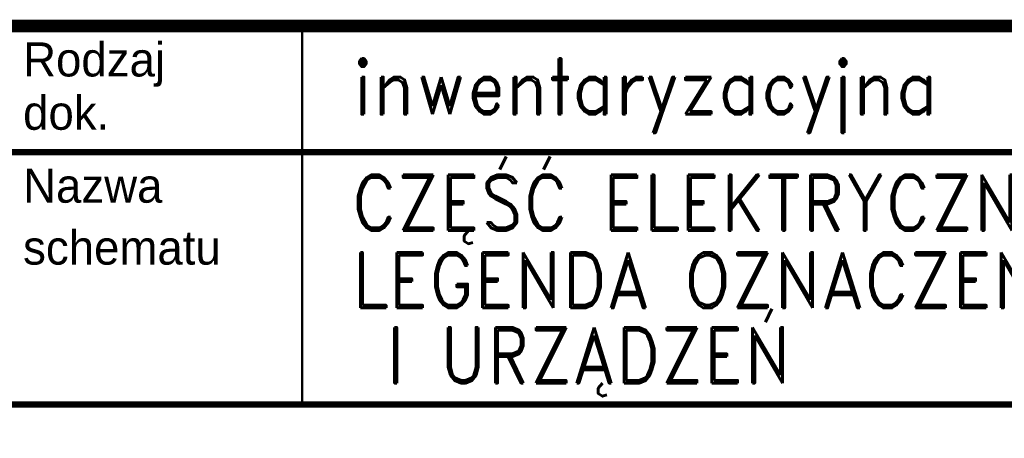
# Model space of a CAD drawing. Header units: millimetres. Extents: x 947 to 1808, y 151 to 525.
# Tile 8 of 27: x 1189 to 1228, y 174 to 191. Entities that reach past the tile are written whole.
import ezdxf
from ezdxf.enums import TextEntityAlignment as Align

# ---------------------------------------------------------------- set-up
doc = ezdxf.new("R2010")
doc.units = ezdxf.units.MM
doc.header["$LTSCALE"] = 15
doc.linetypes.add('DOT2', pattern=[0.125, 0, -0.125])
doc.styles.add('ROMAND', font='romand.shx')

# ---------------------------------------------------------------- blocks, each defined once
blk = doc.blocks.new('A3-grafiko')
at = {"const_width": 0.51}
blk.add_lwpolyline([(24, 5), (410, 5), (410, 36.601), (24, 36.601)], close=True, dxfattribs=at)
at = {"linetype": 'DOT2', "const_width": 0.102}
blk.add_lwpolyline([(247.409, 21.31), (247.409, 36.601)], dxfattribs=at)
at = {"const_width": 0.255}
for points in [[(235.686, 31.504), (317.236, 31.504)], [(235.686, 21.31), (317.236, 21.31)]]:
    blk.add_lwpolyline(points, dxfattribs=at)
for s, p in [('Rodzaj', (236.148, 34.562)), ('dok.', (236.148, 32.41)), ('Nazwa', (236.148, 29.465)), ('schematu', (236.148, 26.965))]:
    blk.add_text(s, height=1.3762).set_placement(p)
at = {"color": 250, "style": 'ROMAND', "width": 0.9}
for tag, p, height in [('OPRACOWAŁ', (37.102, 33.56), 2), ('ZMIANA1', (109.377, 33.461), 2), ('ZMIANA2', (155.377, 33.461), 2), ('ZMIANA3', (201.377, 33.461), 2), ('BRANŻA', (290.245, 33.04), 2.243), ('NAZWA_ZAKŁADU', (375.799, 32.733), 2.243), ('DATA1', (83.569, 32.976), 2), ('RODZAJ_DOK', (249.47, 33.04), 2.243), ('OZN_DOK1', (326.144, 32.248), 2.243), ('SPRAWDZIŁ', (37.102, 29.56), 2), ('ZM1_WPROW', (104.855, 29.7), 2), ('ZM2_WPROW', (150.855, 29.7), 2), ('ZM3_WPROW', (196.855, 29.7), 2), ('DATA2', (83.569, 28.976), 2), ('DATA', (136.056, 29.294), 2), ('DATA', (182.056, 29.294), 2), ('DATA', (228.056, 29.294), 2), ('OZN_DOK2', (326.144, 28.407), 2.243), ('NAZWA_OBIEKTU', (375.799, 28.314), 2.243), ('ZATWIERDZIŁ', (37.102, 25.56), 2), ('ZM1_ZATW', (104.855, 25.7), 2), ('ZM2_ZATW', (150.855, 25.7), 2), ('ZM3_ZATW', (196.855, 25.7), 2), ('DATA', (136.056, 25.294), 2), ('DATA', (182.056, 25.294), 2), ('DATA', (228.056, 25.294), 2), ('DATA3', (83.569, 24.976), 2), ('NAZWA_PRAC', (337.117, 22.562), 2.243), ('OPIS_ZM_1', (98.413, 19.262), 1.5), ('OPIS_ZM_2', (144.413, 19.262), 1.5), ('OPIS_ZM_3', (190.413, 19.262), 1.5), ('OPIS_ZM_1', (98.413, 16.762), 1.5), ('OPIS_ZM_2', (144.413, 16.762), 1.5), ('OPIS_ZM_3', (190.413, 16.762), 1.5), ('144', (401.641, 15.998), 2.243), ('1', (392.026, 15.36), 2.243), ('1:1', (368.283, 15.073), 2.243), ('OPIS_ZM_1', (98.413, 14.262), 1.5), ('OPIS_ZM_2', (144.413, 14.262), 1.5), ('OPIS_ZM_3', (190.413, 14.262), 1.5), ('00', (381.556, 12.667), 2.243), ('A3', (368.283, 6.918), 2.243), ('APLIKACJA', (392.026, 7.205), 2)]:
    blk.add_attdef(tag, p, '', height=height, dxfattribs=at)
at = {"color": 1, "style": 'ROMAND'}
for tag, p, height, width in [('TYTUL_1', (249.411, 28.343), 2.243, 0.9), ('TYTUL_2', (249.411, 25.217), 2.243, 0.9), ('TYTUL_3', (249.411, 22.185), 2.243, 0.9), ('PLIK', (37.723, 6.22), 1.8, 0.8)]:
    blk.add_attdef(tag, p, '', height=height, dxfattribs=dict(at, width=width))
blk.add_attdef('NUMER_RYS', text='', height=2.345, dxfattribs=at).set_placement((403.569, 22.948), align=Align.RIGHT)
at = {"color": 250, "style": 'ROMAND', "width": 0.9, "flags": 2}
for tag, p in [('ZAMAWIAJĄCY', (36.801, 20.951)), ('NR_UMOWY', (36.801, 15.674)), ('NAZWA_PROJEKTU', (36.801, 10.726))]:
    blk.add_attdef(tag, p, '', height=2.243, dxfattribs=at)
at = {"color": 1, "style": 'ROMAND', "width": 0.9}
blk.add_attdef('NR_DOK', text='', height=2.548, dxfattribs=at).set_placement((341.162, 12.857), align=Align.CENTER)

msp = doc.modelspace()

# ---------------------------------------------------------------- block references
ref = msp.add_blockref('A3-grafiko', (952.555, 153.721))
ref.add_attrib('TYTUL_1', 'CZĘŚĆ ELEKTRYCZNA', (1201.967, 182.064), dxfattribs={"color": 1, "height": 2.24264, "style": 'ROMAND', "width": 0.9})
ref.add_attrib('TYTUL_2', 'LEGENDA OZNACZEŃ APARATURY', (1201.967, 178.937), dxfattribs={"color": 1, "height": 2.24264, "style": 'ROMAND', "width": 0.9})
ref.add_attrib('TYTUL_3', ' I URZĄDZEŃ', (1201.967, 175.905), dxfattribs={"color": 1, "height": 2.24264, "style": 'ROMAND', "width": 0.9})
ref.add_attrib('RODZAJ_DOK', 'inwentaryzacyjna', (1202.025, 186.76), dxfattribs={"color": 250, "height": 2.24264, "style": 'ROMAND', "width": 0.9})

doc.saveas('drawing.dxf')
